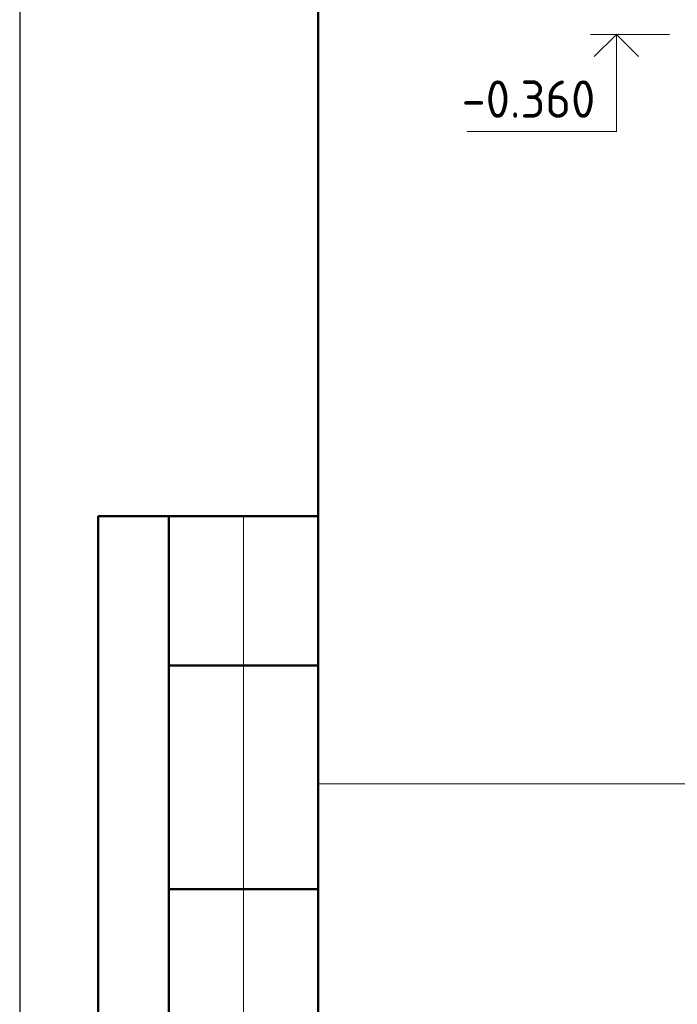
# Model space of a CAD drawing. Header units: millimetres. Extents: x 0 to 42000, y 0 to 29700.
# Tile 3 of 12: x 0 to 4409, y 12227 to 18829. Entities that reach past the tile are written whole.
import ezdxf

# ---------------------------------------------------------------- set-up
doc = ezdxf.new("R2010")
doc.units = ezdxf.units.MM
doc.layers.add('Standard', color=7, linetype='Continuous', lineweight=25)
doc.styles.add('ISOCPEUR', font='txt')

msp = doc.modelspace()

# ---------------------------------------------------------------- linework, layer by layer
at = {"layer": 'Standard', "color": 7, "linetype": 'Continuous', "lineweight": 25, "transparency": 33554687}
msp.add_line((1999.999999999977, 29200), (2000, 1058.277997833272), dxfattribs=at)
at = {"layer": 'Standard', "color": 7, "linetype": 'Continuous', "lineweight": 13, "transparency": 33554687}
for p, q in [((4355.712890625, 18730.10864257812), (3825.72021484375, 18730.10864257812)), ((1499.999999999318, 15500), (1499.999999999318, 8999.999999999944))]:
    msp.add_line(p, q, dxfattribs=at)
at = {"layer": 'Standard', "color": 7, "linetype": 'Continuous', "lineweight": 50, "transparency": 33554687}
for p, q in [((6.211883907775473, 15500), (-4.604316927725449e-10, 15500)), ((2000, 15500), (526.8334119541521, 15500)), ((526.8334119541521, 15500), (526.8334119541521, 8999.999999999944)), ((526.8334119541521, 15500), (526.8334119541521, 8999.999999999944)), ((999.9999999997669, 15500), (999.9999999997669, 8999.999999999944)), ((2000, 14500.00000000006), (999.9999999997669, 14500.00000000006)), ((2000, 13000), (999.9999999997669, 13000))]:
    msp.add_line(p, q, dxfattribs=at)
at = {"layer": 'Standard', "color": 7, "linetype": 'Continuous', "lineweight": 25, "transparency": 33554687}
msp.add_lwpolyline([(-1.13686837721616e-11, 0), (42000, 0), (42000, 29700), (-1.13686837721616e-11, 29700), (-1.13686837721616e-11, 0)], close=True, dxfattribs=at)
at = {"layer": 'Standard', "color": 7, "linetype": 'Continuous', "lineweight": 50, "transparency": 33554687}
msp.add_lwpolyline([(1999.999999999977, 29200), (41500, 29200), (41500, 500), (2000, 500), (1999.999999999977, 29200)], close=True, dxfattribs=at)
at = {"layer": 'Standard', "color": 7, "linetype": 'Continuous', "lineweight": 35, "transparency": 33554687}
for points in [[(23000, 29200), (2000, 29200), (2000, 500), (23000, 500), (23000, 29200)], [(4148.492431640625, 18581.6162109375), (4000, 18730.10864257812), (3851.507568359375, 18581.6162109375)]]:
    msp.add_lwpolyline(points, dxfattribs=at)
at = {"layer": 'Standard', "color": 7, "linetype": 'Continuous', "lineweight": 13, "transparency": 33554687}
for points in [[(21046.142578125, 29200), (2000, 29200), (2000, 13705.26733398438), (21046.142578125, 13705.26733398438), (21046.142578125, 29200)], [(4000, 18730.10864257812), (4000, 18080.11474609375), (3000, 18080.11474609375)]]:
    msp.add_lwpolyline(points, dxfattribs=at)

# ---------------------------------------------------------------- texts
at = {"layer": 'Standard', "color": 7, "linetype": 'Continuous', "lineweight": 25, "transparency": 33554687, "insert": (2962.5, 18171.77734375), "char_height": 250, "width": 1067.864227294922, "attachment_point": 7, "style": 'ISOCPEUR'}
msp.add_mtext('\\W0.95;-0.360', dxfattribs=at)

doc.saveas('drawing.dxf')
